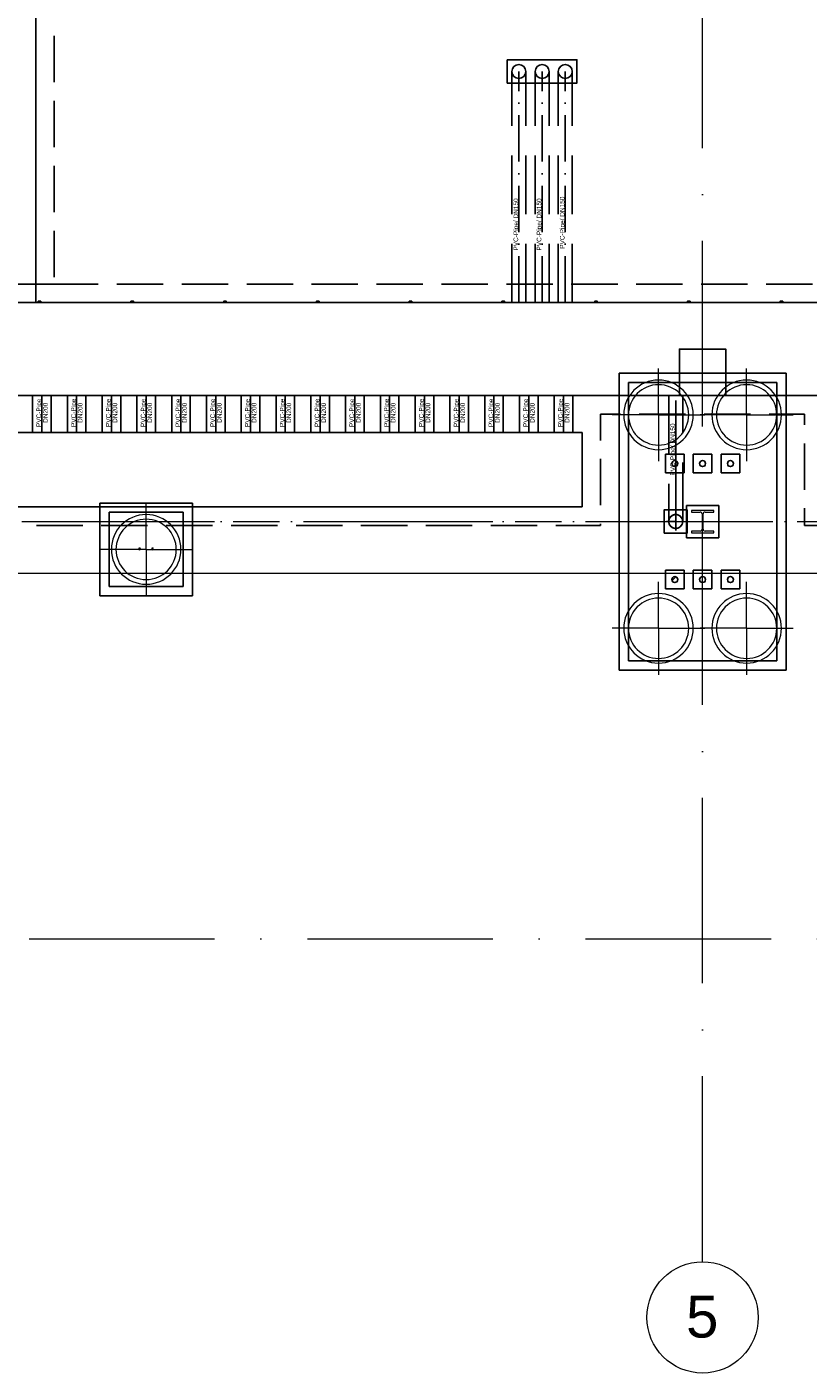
# Model space of a CAD drawing. Header units: millimetres. Extents: x -2694 to 330324, y -17289 to 76899.
# Tile 23 of 142: x 58484 to 66908, y -1426 to 13081. Entities that reach past the tile are written whole.
import ezdxf

# ---------------------------------------------------------------- set-up
doc = ezdxf.new("R2010")
doc.units = ezdxf.units.MM
for name, pattern in [('IMPORT-A_CARA_07', [700, 500, -200]), ('IMPORT-A_CARA_15', [760, 500, -130, 0, -130]), ('IMPORT-HIDDEN', [952.5, 635, -317.5]), ('Čerchovaná 20mm', [3000, 2000, -500, 0, -500])]:
    doc.linetypes.add(name, pattern=pattern)
for name, color, linetype, lineweight in [('02_0_25386_PODLAHA HALY A ZÁKLADY VESTAVKŮ 4_6_2025_dwg', 8, 'Continuous', 9), ('11542_003_OK-HALA_TaO-1_ET_R01_AciS_2025-04-14_sloupy_dwg', 150, 'Continuous', 9), ('CA_OSY', 5, 'IMPORT-A_CARA_15', 13), ('CA_PODLAHA CHRÁN_ POPIS', 12, 'IMPORT-A_CARA_15', 25), ('CA_PODLAHA CHRÁNIČKY', 12, 'IMPORT-A_CARA_07', 25), ('CA_PODLAHA KANÁLY', 12, 'Continuous', 25), ('CA_PODLAHA OBRYS', 12, 'Continuous', 25), ('CA_PODLAHA25', 7, 'Continuous', 13), ('CA_POHHRA18', 9, 'Continuous', 9), ('CA_TEXT35', 62, 'Continuous', 9), ('CA_ZAKLADY25', 7, 'Continuous', 13), ('Konstrukční přípoje', 7, 'Continuous', 13), ('SS_HALA_TaO-DODAVKA_STAVEBNI', 140, 'Continuous', 9), ('SS_HALA_TaO-SLOUP', 140, 'Continuous', 9)]:
    doc.layers.add(name, color=color, linetype=linetype, lineweight=lineweight)
doc.styles.add('Arial', font='arial.ttf', dxfattribs={"height": 50})
doc.styles.add('Arial_1', font='arial.ttf', dxfattribs={"height": 450})

# ---------------------------------------------------------------- blocks, each defined once
blk = doc.blocks.new('02_0_25386_PODLAHA HALY A ZÁKLADY VESTAVKŮ 4_6_2025_dwg_A$C0b34a81f-2769432-BOURÁNÍ STÁVAJÍCÍCH ZÁKLADOVÝCH PRVKŮ')
at = {"layer": 'CA_PODLAHA CHRÁN_ POPIS', "color": 1}
for p, q in [((64198, 10521), (64198, 13013)), ((64448, 10521), (64448, 13013)), ((64698, 10521), (64698, 13013)), ((59054, 9521), (59054, 9121)), ((59429, 9521), (59429, 9121)), ((59804, 9521), (59804, 9121)), ((60179, 9521), (60179, 9121)), ((60554, 9521), (60554, 9121)), ((60929, 9521), (60929, 9121)), ((61304, 9521), (61304, 9121)), ((61679, 9521), (61679, 9121)), ((62054, 9521), (62054, 9121)), ((62429, 9521), (62429, 9121)), ((62804, 9521), (62804, 9121)), ((63179, 9521), (63179, 9121)), ((63554, 9521), (63554, 9121)), ((63929, 9521), (63929, 9121)), ((64304, 9521), (64304, 9121)), ((64679, 9521), (64679, 9121)), ((65889, 8757), (65889, 8817)), ((65889, 8817), (65889, 8757)), ((65889, 8163), (65790, 8163))]:
    blk.add_line(p, q, dxfattribs=at)
at = {"layer": 'CA_PODLAHA CHRÁN_ POPIS', "color": 1, "flags": 128}
blk.add_lwpolyline([(65889, 8817), (65889, 9521)], close=True, dxfattribs=at)
for points in [[(65889, 8064), (65889, 8163), (65889, 8757)], [(65889, 8757), (65889, 8163), (65988, 8163)]]:
    blk.add_lwpolyline(points, dxfattribs=at)
at = {"layer": 'CA_PODLAHA CHRÁN_ POPIS', "color": 1}
blk.add_circle((65889, 8163), 75, dxfattribs=at)
at = {"layer": 'CA_PODLAHA CHRÁNIČKY', "color": 1, "linetype": 'IMPORT-HIDDEN'}
for p, q in [((64123, 10521), (64123, 13013)), ((64273, 10521), (64273, 13013)), ((64373, 10521), (64373, 13013)), ((64523, 10521), (64523, 13013)), ((64623, 10521), (64623, 13013)), ((64773, 10521), (64773, 13013)), ((58954, 9521), (58954, 9121)), ((59154, 9521), (59154, 9121)), ((59329, 9521), (59329, 9121)), ((59529, 9521), (59529, 9121)), ((59704, 9521), (59704, 9121)), ((59904, 9521), (59904, 9121)), ((60079, 9521), (60079, 9121)), ((60279, 9521), (60279, 9121)), ((60454, 9521), (60454, 9121)), ((60654, 9521), (60654, 9121)), ((60829, 9521), (60829, 9121)), ((61029, 9521), (61029, 9121)), ((61204, 9521), (61204, 9121)), ((61404, 9521), (61404, 9121)), ((61579, 9521), (61579, 9121)), ((61779, 9521), (61779, 9121)), ((61954, 9521), (61954, 9121)), ((62154, 9521), (62154, 9121)), ((62329, 9521), (62329, 9121)), ((62529, 9521), (62529, 9121)), ((62704, 9521), (62704, 9121)), ((62904, 9521), (62904, 9121)), ((63079, 9521), (63079, 9121)), ((63279, 9521), (63279, 9121)), ((63454, 9521), (63454, 9121)), ((63654, 9521), (63654, 9121)), ((63829, 9521), (63829, 9121)), ((64029, 9521), (64029, 9121)), ((64204, 9521), (64204, 9121)), ((64404, 9521), (64404, 9121)), ((64579, 9521), (64579, 9121)), ((64779, 9521), (64779, 9121)), ((65814, 9521), (65814, 8163)), ((65964, 8163), (65964, 9521))]:
    blk.add_line(p, q, dxfattribs=at)
at = {"layer": 'CA_PODLAHA KANÁLY', "color": 1, "flags": 128}
for points in [[(58988, 10521), (57988, 10521), (57988, 20893), (59078, 21983), (59078, 22852)], [(60078, 22763), (60078, 21569), (58988, 20479), (58988, 10521)]]:
    blk.add_lwpolyline(points, dxfattribs=at)
for points in [[(21495, 9521), (90079, 9521), (90079, 10521), (21495, 10521)], [(55479, 9121), (64879, 9121), (64879, 8321), (55479, 8321)]]:
    blk.add_lwpolyline(points, close=True, dxfattribs=at)
at = {"layer": 'CA_PODLAHA OBRYS', "color": 1, "linetype": 'IMPORT-A_CARA_07', "flags": 128}
for points in [[(59188, 10721), (57788, 10721), (57788, 20976), (58878, 22066), (58878, 22870)], [(60278, 22745), (60278, 21486), (59188, 20396), (59188, 10721)]]:
    blk.add_lwpolyline(points, dxfattribs=at)
at = {"layer": 'CA_PODLAHA OBRYS', "color": 1, "flags": 128}
for points in [[(58988, 10521), (58988, 20479), (60078, 21569), (60078, 22763)], [(21495, 10521), (90079, 10521), (90079, 9521), (21495, 9521)], [(59043, 10521), (59043, 10536), (59015, 10536), (59015, 10521)], [(59023, 10521), (59023, 10523), (59017, 10523), (59017, 10534), (59041, 10534), (59041, 10523), (59035, 10523), (59035, 10521)], [(60043, 10521), (60043, 10536), (60015, 10536), (60015, 10521)], [(60023, 10521), (60023, 10523), (60017, 10523), (60017, 10534), (60041, 10534), (60041, 10523), (60035, 10523), (60035, 10521)], [(61043, 10521), (61043, 10536), (61015, 10536), (61015, 10521)], [(61023, 10521), (61023, 10523), (61017, 10523), (61017, 10534), (61041, 10534), (61041, 10523), (61035, 10523), (61035, 10521)], [(62043, 10521), (62043, 10536), (62015, 10536), (62015, 10521)], [(62023, 10521), (62023, 10523), (62017, 10523), (62017, 10534), (62041, 10534), (62041, 10523), (62035, 10523), (62035, 10521)], [(63043, 10521), (63043, 10536), (63015, 10536), (63015, 10521)], [(63023, 10521), (63023, 10523), (63017, 10523), (63017, 10534), (63041, 10534), (63041, 10523), (63035, 10523), (63035, 10521)], [(64043, 10521), (64043, 10536), (64015, 10536), (64015, 10521)], [(64023, 10521), (64023, 10523), (64017, 10523), (64017, 10534), (64041, 10534), (64041, 10523), (64035, 10523), (64035, 10521)], [(65043, 10521), (65043, 10536), (65015, 10536), (65015, 10521)], [(65023, 10521), (65023, 10523), (65017, 10523), (65017, 10534), (65041, 10534), (65041, 10523), (65035, 10523), (65035, 10521)], [(66043, 10521), (66043, 10536), (66015, 10536), (66015, 10521)], [(66023, 10521), (66023, 10523), (66017, 10523), (66017, 10534), (66041, 10534), (66041, 10523), (66035, 10523), (66035, 10521)], [(67043, 10521), (67043, 10536), (67015, 10536), (67015, 10521)], [(67023, 10521), (67023, 10523), (67017, 10523), (67017, 10534), (67041, 10534), (67041, 10523), (67035, 10523), (67035, 10521)], [(65929, 9521), (65929, 10021), (66429, 10021), (66429, 9521)]]:
    blk.add_lwpolyline(points, dxfattribs=at)
for points in [[(64073, 13138), (64073, 12888), (64823, 12888), (64823, 13138)], [(55479, 9121), (64879, 9121), (64879, 8321), (55479, 8321)], [(65764, 8038), (66014, 8038), (66014, 8288), (65764, 8288)]]:
    blk.add_lwpolyline(points, close=True, dxfattribs=at)
at = {"layer": 'CA_PODLAHA OBRYS', "color": 1, "linetype": 'IMPORT-A_CARA_07', "flags": 128}
blk.add_lwpolyline([(21295, 9321), (43279, 9321), (43279, 8121), (53079, 8121), (53079, 9321), (55279, 9321), (55279, 8121), (65079, 8121), (65079, 9321), (67279, 9321), (67279, 8121), (77079, 8121), (77079, 9321), (79279, 9321), (79279, 8121), (89079, 8121), (89079, 9321), (90279, 9321), (90279, 10721), (21295, 10721)], close=True, dxfattribs=at)
at = {"layer": 'CA_PODLAHA OBRYS', "color": 1}
for centre in [(64198, 13013), (64448, 13013), (64698, 13013), (65889, 8163)]:
    blk.add_circle(centre, 75, dxfattribs=at)
at = {"layer": 'CA_PODLAHA CHRÁN_ POPIS', "char_height": 50, "attachment_point": 2, "rotation": 90, "line_spacing_factor": 0.941778, "style": 'Arial'}
for s, insert, width in [('PVC-Pipe/ DN150', (64140, 11364), 672.14), ('PVC-Pipe/ DN150', (64390, 11364), 672.14), ('PVC-Pipe/ DN150', (64640, 11383), 672.14), ('PVC-Pipe', (58996, 9334), 366.07), ('DN200', (59067, 9334), 259.55), ('PVC-Pipe', (59371, 9334), 366.07), ('DN200', (59442, 9334), 259.55), ('PVC-Pipe', (59746, 9334), 366.07), ('DN200', (59817, 9334), 259.55), ('PVC-Pipe', (60121, 9334), 366.07), ('DN200', (60192, 9334), 259.55), ('PVC-Pipe', (60496, 9334), 366.07), ('DN200', (60567, 9334), 259.55), ('PVC-Pipe', (60871, 9334), 366.07), ('DN200', (60942, 9334), 259.55), ('PVC-Pipe', (61246, 9334), 366.07), ('DN200', (61317, 9334), 259.55), ('PVC-Pipe', (61621, 9334), 366.07), ('DN200', (61692, 9334), 259.55), ('PVC-Pipe', (61996, 9334), 366.07), ('DN200', (62067, 9334), 259.55), ('PVC-Pipe', (62371, 9334), 366.07), ('DN200', (62442, 9334), 259.55), ('PVC-Pipe', (62746, 9334), 366.07), ('DN200', (62817, 9334), 259.55), ('PVC-Pipe', (63121, 9334), 366.07), ('DN200', (63192, 9334), 259.55), ('PVC-Pipe', (63496, 9334), 366.07), ('DN200', (63567, 9334), 259.55), ('PVC-Pipe', (63871, 9334), 366.07), ('DN200', (63942, 9334), 259.55), ('PVC-Pipe', (64246, 9334), 366.07), ('DN200', (64317, 9334), 259.55), ('PVC-Pipe', (64621, 9334), 366.07), ('DN200', (64692, 9334), 259.55), ('PVC-Pipe/ DN150', (65831, 8938), 672.14)]:
    blk.add_mtext(s, dxfattribs=dict(at, insert=insert, width=width))
blk = doc.blocks.new('02_0_25386_PODLAHA HALY A ZÁKLADY VESTAVKŮ 4_6_2025_dwg-2745952-BOURÁNÍ STÁVAJÍCÍCH ZÁKLADOVÝCH PRVKŮ')
at = {"layer": 'CA_OSY', "color": 10}
blk.add_line((2346008, -1789797), (2597271, -1789797), dxfattribs=at)
blk.add_blockref('02_0_25386_PODLAHA HALY A ZÁKLADY VESTAVKŮ 4_6_2025_dwg_A$C0b34a81f-2769432-BOURÁNÍ STÁVAJÍCÍCH ZÁKLADOVÝCH PRVKŮ', (2306174, -1797959))
blk = doc.blocks.new('pilota 600 mm - D_750_650-2142272-BOURÁNÍ STÁVAJÍCÍCH ZÁKLADOVÝCH PRVKŮ')
at = {"layer": 'CA_POHHRA18'}
for q in [(0, 500), (-500, 0), (0, -500), (500, 0)]:
    blk.add_line((0, 0), q, dxfattribs=at)
blk = doc.blocks.new('pilota 600 mm - D_750_650-2142273-BOURÁNÍ STÁVAJÍCÍCH ZÁKLADOVÝCH PRVKŮ')
at = {"layer": 'CA_POHHRA18'}
for q in [(0, 500), (-500, 0), (500, 0), (0, -500)]:
    blk.add_line((0, 0), q, dxfattribs=at)
blk = doc.blocks.new('pilota 600 mm - D_750_650-2142301-BOURÁNÍ STÁVAJÍCÍCH ZÁKLADOVÝCH PRVKŮ')
at = {"layer": 'CA_POHHRA18'}
for q in [(0, 500), (-500, 0), (0, -500), (500, 0)]:
    blk.add_line((0, 0), q, dxfattribs=at)
blk = doc.blocks.new('11542_003_OK-HALA_TaO-1_ET_R01_AciS_2025-04-14_sloupy_dwg-1858929-BOURÁNÍ STÁVAJÍCÍCH ZÁKLADOVÝCH PRVKŮ')
at = {"layer": '11542_003_OK-HALA_TaO-1_ET_R01_AciS_2025-04-14_sloupy_dwg', "color": 140}
for p, q in [((65650, 7870), (65650, 7853)), ((65890, 7870), (65650, 7870)), ((65650, 7853), (65744, 7853)), ((65796, 7853), (65890, 7853)), ((65890, 7853), (65890, 7870)), ((65765, 7832), (65765, 7668)), ((65775, 7668), (65775, 7832)), ((65744, 7647), (65650, 7647)), ((65650, 7647), (65650, 7630)), ((65650, 7630), (65890, 7630)), ((65890, 7647), (65796, 7647)), ((65890, 7630), (65890, 7647))]:
    blk.add_line(p, q, dxfattribs=at)
for centre, radius, start, end in [((65470, 8375), 32, 0, 180), ((65470, 8375), 32, 180, 0), ((65770, 8375), 32, 0, 180), ((65770, 8375), 32, 180, 0), ((66070, 8375), 32, 0, 180), ((66070, 8375), 32, 180, 0), ((65744, 7832), 21, 0, 90), ((65796, 7832), 21, 90, 180), ((65744, 7668), 21, 270, 0), ((65796, 7668), 21, 180, 270), ((59700, 7455), 10, 0, 180), ((59700, 7455), 10, 180, 0), ((59840, 7455), 10, 0, 180), ((59840, 7455), 10, 180, 0), ((65470, 7125), 32, 0, 180), ((65470, 7125), 32, 180, 0), ((65770, 7125), 32, 0, 180), ((65770, 7125), 32, 180, 0), ((66070, 7125), 32, 0, 180), ((66070, 7125), 32, 180, 0)]:
    blk.add_arc(centre, radius, start, end, dxfattribs=at)
at = {"layer": 'SS_HALA_TaO-DODAVKA_STAVEBNI'}
for centre, start, end in [((65470, 8375), 0, 180), ((65470, 8375), 180, 0), ((65770, 8375), 0, 180), ((65770, 8375), 180, 0), ((66070, 8375), 0, 180), ((66070, 8375), 180, 0), ((65470, 7125), 0, 180), ((65470, 7125), 180, 0), ((65770, 7125), 0, 180), ((65770, 7125), 180, 0), ((66070, 7125), 0, 180), ((66070, 7125), 180, 0)]:
    blk.add_arc(centre, 32, start, end, dxfattribs=at)
at = {"layer": 'SS_HALA_TaO-SLOUP'}
for p, q in [((65650, 7870), (65650, 7853)), ((65890, 7870), (65650, 7870)), ((65650, 7853), (65744, 7853)), ((65796, 7853), (65890, 7853)), ((65890, 7853), (65890, 7870)), ((65765, 7832), (65765, 7668)), ((65775, 7668), (65775, 7832)), ((65744, 7647), (65650, 7647)), ((65650, 7647), (65650, 7630)), ((65650, 7630), (65890, 7630)), ((65890, 7647), (65796, 7647)), ((65890, 7630), (65890, 7647))]:
    blk.add_line(p, q, dxfattribs=at)
for centre, radius, start, end in [((65744, 7832), 21, 0, 90), ((65796, 7832), 21, 90, 180), ((65744, 7668), 21, 270, 0), ((65796, 7668), 21, 180, 270), ((59700, 7455), 10, 0, 180), ((59700, 7455), 10, 180, 0), ((59840, 7455), 10, 0, 180), ((59840, 7455), 10, 180, 0)]:
    blk.add_arc(centre, radius, start, end, dxfattribs=at)
blk = doc.blocks.new('M_Šroub HPM-E - 64_E-V262-BOURÁNÍ STÁVAJÍCÍCH ZÁKLADOVÝCH PRVKŮ')
at = {"layer": 'Konstrukční přípoje'}
for p, q in [((-100, -100), (-100, 100)), ((-100, 100), (100, 100)), ((100, 100), (-100, 100)), ((-100, 100), (-100, -100)), ((100, 100), (100, -100)), ((100, -100), (100, 100)), ((100, -100), (-100, -100)), ((-100, -100), (100, -100))]:
    blk.add_line(p, q, dxfattribs=at)
at = {"layer": 'Konstrukční přípoje', "color": 250, "lineweight": 25}
for start, end in [(360, 180), (180, 360)]:
    blk.add_arc((0, 0), 32, start, end, dxfattribs=at)
at = {"layer": 'Konstrukční přípoje'}
for start, end in [(0, 180), (0, 180), (0, 180), (180, 360), (180, 360), (180, 360)]:
    blk.add_arc((0, 0), 32, start, end, dxfattribs=at)
blk = doc.blocks.new('M_Šroub HPM-E - 64_E-V263-BOURÁNÍ STÁVAJÍCÍCH ZÁKLADOVÝCH PRVKŮ')
at = {"layer": 'Konstrukční přípoje'}
for p, q in [((100, 100), (-100, 100)), ((-100, 100), (-100, -100)), ((-100, -100), (-100, 100)), ((-100, 100), (100, 100)), ((100, -100), (100, 100)), ((100, 100), (100, -100)), ((-100, -100), (100, -100)), ((100, -100), (-100, -100))]:
    blk.add_line(p, q, dxfattribs=at)
at = {"layer": 'Konstrukční přípoje', "color": 250, "lineweight": 25}
for start, end in [(360, 180), (180, 360)]:
    blk.add_arc((0, 0), 32, start, end, dxfattribs=at)
at = {"layer": 'Konstrukční přípoje'}
for start, end in [(0, 180), (0, 180), (0, 180), (180, 0), (180, 360), (180, 360)]:
    blk.add_arc((0, 0), 32, start, end, dxfattribs=at)
blk = doc.blocks.new('M_Šroub HPM-E - 64_E-V264-BOURÁNÍ STÁVAJÍCÍCH ZÁKLADOVÝCH PRVKŮ')
at = {"layer": 'Konstrukční přípoje'}
for p, q in [((-100, -100), (-100, 100)), ((-100, 100), (100, 100)), ((100, 100), (-100, 100)), ((-100, 100), (-100, -100)), ((100, 100), (100, -100)), ((100, -100), (100, 100)), ((100, -100), (-100, -100)), ((-100, -100), (100, -100))]:
    blk.add_line(p, q, dxfattribs=at)
at = {"layer": 'Konstrukční přípoje', "color": 250, "lineweight": 25}
for start, end in [(360, 180), (180, 360)]:
    blk.add_arc((0, 0), 32, start, end, dxfattribs=at)
at = {"layer": 'Konstrukční přípoje'}
for start, end in [(0, 180), (0, 180), (0, 180), (180, 360), (180, 360), (180, 360)]:
    blk.add_arc((0, 0), 32, start, end, dxfattribs=at)
blk = doc.blocks.new('M_Šroub HPM-E - 64_E-V265-BOURÁNÍ STÁVAJÍCÍCH ZÁKLADOVÝCH PRVKŮ')
at = {"layer": 'Konstrukční přípoje', "lineweight": 9}
h = blk.add_hatch(dxfattribs=at)
h.set_pattern_fill('FP_114', color=50, style=0, pattern_type=2)
h.set_pattern_definition([(45, (-66070.05, -7124.87), (-251.4472, 251.4472), []), (45, (-66070.05, -6743.87), (-251.4472, 251.4472), [])])
h.paths.add_polyline_path([(10, -30), (26, -19), (32, 0), (26, 19), (10, 30), (-10, 30), (-26, 19), (-32, 0), (-26, -19), (-10, -30)])
at = {"layer": 'Konstrukční přípoje'}
for p, q in [((100, 100), (-100, 100)), ((-100, 100), (-100, -100)), ((-100, -100), (-100, 100)), ((-100, 100), (100, 100)), ((100, -100), (100, 100)), ((100, 100), (100, -100)), ((-100, -100), (100, -100)), ((100, -100), (-100, -100))]:
    blk.add_line(p, q, dxfattribs=at)
at = {"layer": 'Konstrukční přípoje', "color": 250, "lineweight": 25}
for start, end in [(360, 180), (180, 360)]:
    blk.add_arc((0, 0), 32, start, end, dxfattribs=at)
at = {"layer": 'Konstrukční přípoje'}
for start, end in [(0, 180), (0, 180), (0, 180), (180, 0), (180, 360), (180, 360)]:
    blk.add_arc((0, 0), 32, start, end, dxfattribs=at)
blk = doc.blocks.new('M_Šroub HPM-E - 64_E-V266-BOURÁNÍ STÁVAJÍCÍCH ZÁKLADOVÝCH PRVKŮ')
at = {"layer": 'Konstrukční přípoje'}
for p, q in [((-100, -100), (-100, 100)), ((-100, 100), (100, 100)), ((100, 100), (-100, 100)), ((-100, 100), (-100, -100)), ((100, 100), (100, -100)), ((100, -100), (100, 100)), ((100, -100), (-100, -100)), ((-100, -100), (100, -100))]:
    blk.add_line(p, q, dxfattribs=at)
at = {"layer": 'Konstrukční přípoje', "color": 250, "lineweight": 25}
for start, end in [(360, 180), (180, 360)]:
    blk.add_arc((0, 0), 32, start, end, dxfattribs=at)
at = {"layer": 'Konstrukční přípoje'}
for start, end in [(0, 180), (0, 180), (0, 180), (180, 360), (180, 360), (180, 360)]:
    blk.add_arc((0, 0), 32, start, end, dxfattribs=at)
blk = doc.blocks.new('M_Šroub HPM-E - 64_E-V267-BOURÁNÍ STÁVAJÍCÍCH ZÁKLADOVÝCH PRVKŮ')
at = {"layer": 'Konstrukční přípoje', "lineweight": 9}
h = blk.add_hatch(dxfattribs=at)
h.set_pattern_fill('FP_115', color=50, style=0, pattern_type=2)
h.set_pattern_definition([(45, (-65470.05, -7124.87), (-251.4472, 251.4472), []), (45, (-65470.05, -6743.87), (-251.4472, 251.4472), [])])
h.paths.add_polyline_path([(10, -30), (26, -19), (32, 0), (26, 19), (10, 30), (-10, 30), (-26, 19), (-32, 0), (-26, -19), (-10, -30)])
at = {"layer": 'Konstrukční přípoje'}
for p, q in [((100, 100), (-100, 100)), ((-100, 100), (-100, -100)), ((-100, -100), (-100, 100)), ((-100, 100), (100, 100)), ((100, -100), (100, 100)), ((100, 100), (100, -100)), ((-100, -100), (100, -100)), ((100, -100), (-100, -100))]:
    blk.add_line(p, q, dxfattribs=at)
at = {"layer": 'Konstrukční přípoje', "color": 250, "lineweight": 25}
for start, end in [(360, 180), (180, 360)]:
    blk.add_arc((0, 0), 32, start, end, dxfattribs=at)
at = {"layer": 'Konstrukční přípoje'}
for start, end in [(0, 180), (0, 180), (0, 180), (180, 0), (180, 360), (180, 360)]:
    blk.add_arc((0, 0), 32, start, end, dxfattribs=at)
blk = doc.blocks.new('Osnova - Bublina osnovy 12mm-4850-BOURÁNÍ STÁVAJÍCÍCH ZÁKLADOVÝCH PRVKŮ')
at = {"layer": 'CA_TEXT35'}
blk.add_circle((0, 0), 6, dxfattribs=at)

msp = doc.modelspace()

# ---------------------------------------------------------------- linework, layer by layer
at = {"layer": 'CA_OSY', "linetype": 'Čerchovaná 20mm', "lineweight": 9}
for p, q in [((65770, -226.2), (65770, 75699.1)), ((-1493.6, 7749.9), (299971.9, 7749.9)), ((-1493.6, 3254.9), (299971.9, 3254.9))]:
    msp.add_line(p, q, dxfattribs=at)
at = {"layer": 'CA_PODLAHA25'}
msp.add_line((205330, 7189.9), (4070, 7189.9), dxfattribs=at)
at = {"layer": 'CA_ZAKLADY25', "lineweight": 9}
for p, q in [((64870, 6149.9), (64870, 9349.9)), ((64870, 9349.9), (66670, 9349.9)), ((66670, 9349.9), (64870, 9349.9)), ((64870, 9349.9), (64870, 6149.9)), ((66670, 9349.9), (66670, 6149.9)), ((66670, 6149.9), (66670, 9349.9)), ((59270, 6949.9), (59270, 7949.9)), ((59270, 7949.9), (60270, 7949.9)), ((60270, 7949.9), (59270, 7949.9)), ((59270, 7949.9), (59270, 6949.9)), ((60270, 7949.9), (60270, 6949.9)), ((60270, 6949.9), (60270, 7949.9)), ((60270, 6949.9), (59270, 6949.9)), ((59270, 6949.9), (60270, 6949.9)), ((66670, 6149.9), (64870, 6149.9)), ((64870, 6149.9), (66670, 6149.9))]:
    msp.add_line(p, q, dxfattribs=at)
at = {"layer": 'CA_ZAKLADY25'}
for p, q in [((66570, 9249.9), (64970, 9249.9)), ((64970, 9249.9), (64970, 6249.9)), ((64970, 6249.9), (64970, 9249.9)), ((64970, 9249.9), (66570, 9249.9)), ((66570, 6249.9), (66570, 9249.9)), ((66570, 9249.9), (66570, 6249.9)), ((60170, 7849.9), (59370, 7849.9)), ((59370, 7849.9), (59370, 7049.9)), ((59370, 7049.9), (59370, 7849.9)), ((59370, 7849.9), (60170, 7849.9)), ((60170, 7049.9), (60170, 7849.9)), ((60170, 7849.9), (60170, 7049.9)), ((65595, 7924.9), (65945, 7924.9)), ((65595, 7574.9), (65595, 7924.9)), ((65945, 7924.9), (65595, 7924.9)), ((65595, 7924.9), (65595, 7574.9)), ((65945, 7924.9), (65945, 7574.9)), ((65945, 7574.9), (65945, 7924.9)), ((65945, 7574.9), (65595, 7574.9)), ((65595, 7574.9), (65945, 7574.9)), ((59370, 7049.9), (60170, 7049.9)), ((60170, 7049.9), (59370, 7049.9)), ((64970, 6249.9), (66570, 6249.9)), ((66570, 6249.9), (64970, 6249.9))]:
    msp.add_line(p, q, dxfattribs=at)
at = {"layer": 'CA_ZAKLADY25', "lineweight": 9}
for centre, radius, start, end in [((65295, 8899.9), 375, 0, 180), ((65295, 8899.9), 375, 0, 180), ((65295, 8899.9), 325, 90, 270), ((65295, 8899.9), 325, 90, 270), ((65295, 8899.9), 325, 270, 90), ((65295, 8899.9), 325, 270, 90), ((66245, 8899.9), 375, 0, 180), ((66245, 8899.9), 375, 0, 180), ((66245, 8899.9), 325, 90, 270), ((66245, 8899.9), 325, 90, 270), ((66245, 8899.9), 325, 270, 90), ((66245, 8899.9), 325, 270, 90), ((65295, 8899.9), 375, 180, 360), ((65295, 8899.9), 375, 180, 360), ((66245, 8899.9), 375, 180, 0), ((66245, 8899.9), 375, 180, 0), ((59770, 7449.9), 375, 0, 180), ((59770, 7449.9), 375, 0, 180), ((59770, 7449.9), 325, 90, 270), ((59770, 7449.9), 325, 90, 270), ((59770, 7449.9), 325, 270, 90), ((59770, 7449.9), 325, 270, 90), ((59770, 7449.9), 375, 180, 0), ((59770, 7449.9), 375, 180, 0), ((65295, 6599.9), 375, 0, 180), ((65295, 6599.9), 375, 0, 180), ((66245, 6599.9), 375, 0, 180), ((66245, 6599.9), 375, 0, 180), ((65295, 6599.9), 325, 90, 270), ((65295, 6599.9), 325, 90, 270), ((65295, 6599.9), 325, 270, 90), ((65295, 6599.9), 325, 270, 90), ((66245, 6599.9), 325, 90, 270), ((66245, 6599.9), 325, 90, 270), ((66245, 6599.9), 325, 270, 90), ((66245, 6599.9), 325, 270, 90), ((65295, 6599.9), 375, 180, 0), ((65295, 6599.9), 375, 180, 360), ((66245, 6599.9), 375, 180, 0), ((66245, 6599.9), 375, 180, 0)]:
    msp.add_arc(centre, radius, start, end, dxfattribs=at)

# ---------------------------------------------------------------- block references
at = {"layer": '02_0_25386_PODLAHA HALY A ZÁKLADY VESTAVKŮ 4_6_2025_dwg', "color": 240, "linetype": 'IMPORT-A_CARA_07'}
msp.add_blockref('02_0_25386_PODLAHA HALY A ZÁKLADY VESTAVKŮ 4_6_2025_dwg-2745952-BOURÁNÍ STÁVAJÍCÍCH ZÁKLADOVÝCH PRVKŮ', (-2306582.6, 1797547.1), dxfattribs=at)
at = {"layer": '11542_003_OK-HALA_TaO-1_ET_R01_AciS_2025-04-14_sloupy_dwg', "color": 140}
msp.add_blockref('11542_003_OK-HALA_TaO-1_ET_R01_AciS_2025-04-14_sloupy_dwg-1858929-BOURÁNÍ STÁVAJÍCÍCH ZÁKLADOVÝCH PRVKŮ', (0, 0), dxfattribs=at)
at = {"layer": 'CA_POHHRA18'}
for name, p in [('pilota 600 mm - D_750_650-2142272-BOURÁNÍ STÁVAJÍCÍCH ZÁKLADOVÝCH PRVKŮ', (65295, 8899.9)), ('pilota 600 mm - D_750_650-2142273-BOURÁNÍ STÁVAJÍCÍCH ZÁKLADOVÝCH PRVKŮ', (65295, 6599.9))]:
    msp.add_blockref(name, p, dxfattribs=at)
at = {"layer": 'CA_POHHRA18', "rotation": 180}
for name, p in [('pilota 600 mm - D_750_650-2142273-BOURÁNÍ STÁVAJÍCÍCH ZÁKLADOVÝCH PRVKŮ', (66245, 8899.9)), ('pilota 600 mm - D_750_650-2142301-BOURÁNÍ STÁVAJÍCÍCH ZÁKLADOVÝCH PRVKŮ', (59770, 7449.9)), ('pilota 600 mm - D_750_650-2142272-BOURÁNÍ STÁVAJÍCÍCH ZÁKLADOVÝCH PRVKŮ', (66245, 6599.9))]:
    msp.add_blockref(name, p, dxfattribs=at)
at = {"layer": 'CA_TEXT35', "xscale": 99.99999999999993, "yscale": 99.99999999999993, "zscale": 99.99999999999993}
msp.add_blockref('Osnova - Bublina osnovy 12mm-4850-BOURÁNÍ STÁVAJÍCÍCH ZÁKLADOVÝCH PRVKŮ', (65770, -826.2), dxfattribs=at)
at = {"layer": 'Konstrukční přípoje'}
for name, p in [('M_Šroub HPM-E - 64_E-V266-BOURÁNÍ STÁVAJÍCÍCH ZÁKLADOVÝCH PRVKŮ', (65470, 8374.9)), ('M_Šroub HPM-E - 64_E-V262-BOURÁNÍ STÁVAJÍCÍCH ZÁKLADOVÝCH PRVKŮ', (65770, 8374.9)), ('M_Šroub HPM-E - 64_E-V264-BOURÁNÍ STÁVAJÍCÍCH ZÁKLADOVÝCH PRVKŮ', (66070, 8374.9)), ('M_Šroub HPM-E - 64_E-V267-BOURÁNÍ STÁVAJÍCÍCH ZÁKLADOVÝCH PRVKŮ', (65470, 7124.9)), ('M_Šroub HPM-E - 64_E-V263-BOURÁNÍ STÁVAJÍCÍCH ZÁKLADOVÝCH PRVKŮ', (65770, 7124.9)), ('M_Šroub HPM-E - 64_E-V265-BOURÁNÍ STÁVAJÍCÍCH ZÁKLADOVÝCH PRVKŮ', (66070, 7124.9))]:
    msp.add_blockref(name, p, dxfattribs=at)

# ---------------------------------------------------------------- next in the draw order: texts
at = {"layer": 'CA_TEXT35', "insert": (65591.4, -593.6), "char_height": 450, "width": 424.894, "attachment_point": 1, "style": 'Arial_1', "bg_fill": 3, "box_fill_scale": 1.25, "bg_fill_color": 256, "bg_fill_true_color": 13158600, "bg_fill_transparency": 0}
msp.add_mtext('\\fArial|b0|i0|c238|p34|;5', dxfattribs=at)

doc.saveas('drawing.dxf')
